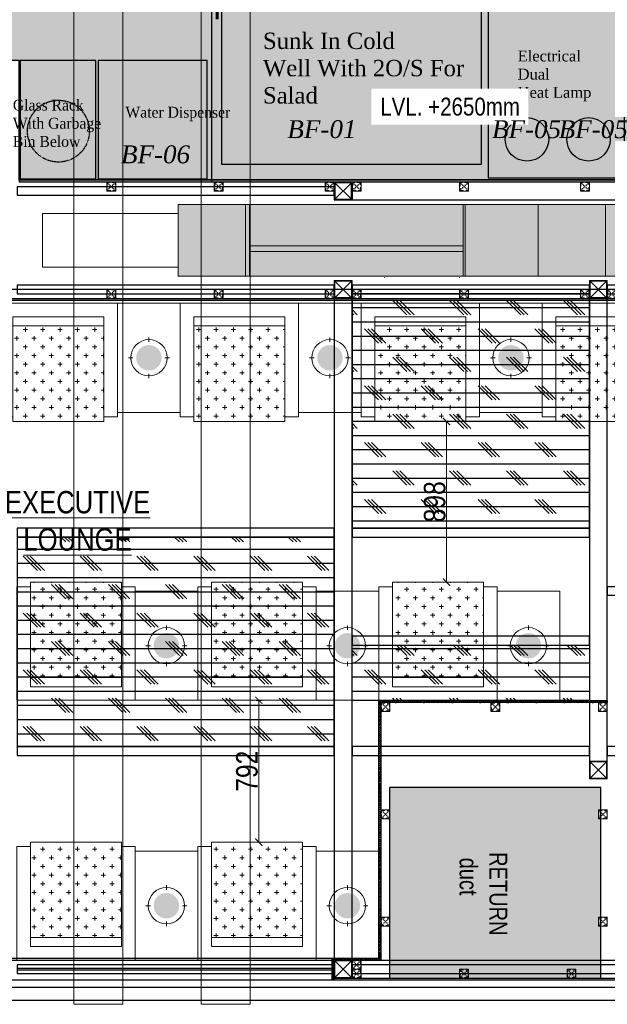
# Model space of a CAD drawing. Header units: millimetres. Extents: x -106827 to 92813, y -35754 to 7831.
# Tile 134 of 160: x 4988 to 8269, y -28255 to -22752. Entities that reach past the tile are written whole.
import ezdxf
from ezdxf.xclip import XClip

# ---------------------------------------------------------------- set-up
doc = ezdxf.new("R2010")
doc.units = ezdxf.units.MM
doc.header["$XCLIPFRAME"] = 2
doc.header["$PDMODE"] = 35
for name, pattern in [('General Arrangement Plan$0$( Hidden )', [0.375, 0.25, -0.125]), ('General Arrangement Plan$1$.5', [2, 0.5, -0.5, 0.5, -0.5]), ('General Arrangement Plan$1$CORES & SETBACK$0$HIDDEN', [0.375, 0.25, -0.125]), ('General Arrangement Plan$1$DASHED', [0.75, 0.5, -0.25])]:
    doc.linetypes.add(name, pattern=pattern)
for name, color, linetype in [('Elevation hatch', 7, 'Continuous'), ('General Arrangement Plan$1$12-ply', 160, 'Continuous'), ('General Arrangement Plan$1$Equipment', 5, 'Continuous'), ('General Arrangement Plan$1$Equipment Name', 7, 'Continuous'), ('General Arrangement Plan$1$FRR140', 5, 'Continuous'), ('General Arrangement Plan$1$id-partition', 7, 'Continuous'), ('General Arrangement Plan$1$MEI-TEXT', 3, 'Continuous'), ('IFF-35 HEAVY', 100, 'Continuous'), ('M-HVAC-INSULATION', 7, 'Continuous')]:
    doc.layers.add(name, color=color, linetype=linetype)
for name, color, linetype, lineweight in [('General Arrangement Plan$0$DIM', 7, 'Continuous', 13), ('General Arrangement Plan$0$TEXT', 7, 'Continuous', 5), ('General Arrangement Plan$1$BEAM', 113, 'Continuous', 9), ('General Arrangement Plan$1$CT-FURNITURE', 3, 'Continuous', 5), ('General Arrangement Plan$1$FURN', 252, 'Continuous', 5), ('General Arrangement Plan$1$MEI- EXISTING WALLS', 1, 'Continuous', 15), ('General Arrangement Plan$1$TXT', 6, 'Continuous', 20), ('General Arrangement Plan$1$Wall Hatch', 8, 'Continuous', 0), ('TEXT', 7, 'Continuous', 5)]:
    doc.layers.add(name, color=color, linetype=linetype, lineweight=lineweight)
doc.layers.add('General Arrangement Plan$1$MH- (Structural Elements)Strc-4', color=7, linetype='Continuous', lineweight=0, true_color=0xb85b00)
doc.layers.add('General Arrangement Plan$1$MS', color=7, linetype='Continuous', lineweight=0, true_color=0x3c5977)
doc.styles.add('General Arrangement Plan$1$Standard', font='ARIALN.TTF')
doc.styles.add('General Arrangement Plan$1$style12', font='BOOKOSI.TTF')
doc.styles.add('General Arrangement Plan$1$TMH-TEXT', font='simplex.shx', dxfattribs={"width": 0.8})
doc.styles.get("Standard").update_dxf_attribs({"font": 'ARIALN.TTF'})
doc.dimstyles.new('General Arrangement Plan$1$TFS-Dim', dxfattribs={"dimtxt": 120, "dimasz": 40, "dimexe": 25, "dimexo": 25, "dimgap": 4.5, "dimtad": 1, "dimdec": 0, "dimzin": 0, "dimdsep": 46, "dimtxsty": 'General Arrangement Plan$1$Standard', "dimblk": 'General Arrangement Plan$1$_ArchTick', "dimcen": 0.09, "dimdle": 2, "dimclrd": 256, "dimclre": 8, "dimadec": 0, "dimazin": 0, "dimtfac": 1, "dimtdec": 0, "dimtofl": 0, "dimtmove": 1, "dimatfit": 3, "dimfxl": 1, "dimtolj": 1, "dimtzin": 0, "dimlwd": -1, "dimlwe": -1, "dimarcsym": 0})
pattern_1 = [(0, (-27179.21, -19598.95), (0, 79.375), []), (135, (-27139.52, -19638.64), (-158.75, -158.75), [112.2532, -112.2532]), (135, (-27119.68, -19638.64), (-158.75, -158.75), [112.2532, -112.2532]), (135, (-27099.83, -19638.64), (-158.75, -158.75), [112.2532, -112.2532])]

# ---------------------------------------------------------------- blocks, each defined once
blk = doc.blocks.new('General Arrangement Plan$1$JHGFG')
h = blk.add_hatch()
h.set_pattern_fill('CROSS', color=9, scale=7.5, angle=270)
h.paths.add_polyline_path([(-2281577.9, -209054.5), (-2282102.9, -209054.5), (-2282102.9, -209554.5), (-2281577.9, -209554.5)])
at = {"color": 0, "linetype": 'ByBlock', "lineweight": -2}
for points in [[(-2282152.9, -209054.5), (-2281602.9, -209054.5), (-2281602.9, -208979.5), (-2282227.9, -208979.5), (-2282227.9, -209629.5), (-2281602.9, -209629.5), (-2281602.9, -209554.5), (-2282152.9, -209554.5)], [(-2282102.9, -209054.5), (-2282152.9, -209054.5), (-2282152.9, -209554.5), (-2282102.9, -209554.5)], [(-2281577.9, -209054.5), (-2282102.9, -209054.5), (-2282102.9, -209554.5), (-2281577.9, -209554.5)]]:
    blk.add_lwpolyline(points, close=True, dxfattribs=at)
blk = doc.blocks.new('General Arrangement Plan$1$A$Caff05cb0')
h = blk.add_hatch(color=52)
h.set_gradient(color1=(228, 209, 7), one_color=1, tint=1, name='SPHERICAL')
edge = h.paths.add_edge_path()
edge.add_arc((0, 0), 70.1, 0, 360, ccw=False)
at = {"color": 250}
for points in [[(0, 87.5), (0, 112.5)], [(-87.5, 0), (-112.5, 0)], [(87.5, 0), (112.5, 0)], [(0, -87.5), (0, -112.5)]]:
    blk.add_lwpolyline(points, dxfattribs=at)
blk.add_circle((0, 0), 100, dxfattribs=at)
blk = doc.blocks.new('General Arrangement Plan$1$_ArchTick')
at = {"color": 0, "linetype": 'ByBlock', "const_width": 0.15}
blk.add_lwpolyline([(-0.5, -0.5), (0.5, 0.5)], dxfattribs=at)
blk = doc.blocks.new('*D255')
at = {"layer": 'Defpoints', "color": 0}
for p in [(11370, 4135.1, -0.1), (11415.5, 4135.1), (11549.5, 3236.7, -0.1)]:
    blk.add_point(p, dxfattribs=at)
at = {"layer": 'General Arrangement Plan$0$DIM', "color": 8, "linetype": 'General Arrangement Plan$0$( Hidden )'}
for p, q in [((11395, 4135.1), (11440.5, 4135.1)), ((11524.5, 3236.7), (11390.5, 3236.7))]:
    blk.add_line(p, q, dxfattribs=at)
at = {"layer": 'General Arrangement Plan$0$DIM', "color": 8}
blk.add_line((11415.5, 3234.7), (11415.5, 4137.1), dxfattribs=at)
at = {"layer": 'General Arrangement Plan$0$DIM', "color": 8, "xscale": 40, "yscale": 40, "zscale": 40}
for p, rotation in [((11415.5, 4135.1), 90), ((11415.5, 3236.7), 270)]:
    blk.add_blockref('General Arrangement Plan$1$_ArchTick', p, dxfattribs=dict(at, rotation=rotation))
at = {"layer": 'General Arrangement Plan$0$DIM', "color": 0, "insert": (11349.8, 3685.9), "char_height": 120, "attachment_point": 5, "rotation": 90, "style": 'General Arrangement Plan$1$Standard'}
blk.add_mtext('\\A1;898', dxfattribs=at)
blk = doc.blocks.new('*D256')
at = {"layer": 'Defpoints', "color": 0}
for p in [(10307, 2576.3, -0.1), (10367.4, 2576.3), (10307, 1784.3, -0.1)]:
    blk.add_point(p, dxfattribs=at)
at = {"layer": 'General Arrangement Plan$0$DIM', "color": 8, "linetype": 'General Arrangement Plan$0$( Hidden )'}
for p, q in [((10332, 2576.3), (10392.4, 2576.3)), ((10332, 1784.3), (10392.4, 1784.3))]:
    blk.add_line(p, q, dxfattribs=at)
at = {"layer": 'General Arrangement Plan$0$DIM', "color": 8}
blk.add_line((10367.4, 1782.3), (10367.4, 2578.3), dxfattribs=at)
at = {"layer": 'General Arrangement Plan$0$DIM', "color": 8, "xscale": 40, "yscale": 40, "zscale": 40}
for p, rotation in [((10367.4, 2576.3), 90), ((10367.4, 1784.3), 270)]:
    blk.add_blockref('General Arrangement Plan$1$_ArchTick', p, dxfattribs=dict(at, rotation=rotation))
at = {"layer": 'General Arrangement Plan$0$DIM', "color": 0, "insert": (10301.6, 2180.3), "char_height": 120, "attachment_point": 5, "rotation": 90, "style": 'General Arrangement Plan$1$Standard'}
blk.add_mtext('\\A1;792', dxfattribs=at)
blk = doc.blocks.new('General Arrangement Plan$1$A$C0642dd72')
at = {"layer": 'General Arrangement Plan$1$MS', "ltscale": 10}
for p, q in [((10587.9, 4348.8), (10687.9, 4448.8)), ((10687.9, 4348.8), (10587.9, 4448.8)), ((10587.9, 3798.8), (10687.9, 3898.8)), ((10687.9, 3798.8), (10587.9, 3898.8)), ((12012.7, 3798.8), (12112.7, 3898.8)), ((12112.7, 3798.8), (12012.7, 3898.8)), ((12012.7, 1113.3), (12112.7, 1213.3)), ((12112.7, 1113.3), (12012.7, 1213.3)), ((10587.7, 0.1), (10687.7, 100.1)), ((10687.7, 0.1), (10587.7, 100.1))]:
    blk.add_line(p, q, dxfattribs=at)
for points in [[(10587.9, 4348.8), (10687.9, 4348.8), (10687.9, 4448.8), (10587.9, 4448.8)], [(10591.9, 4352.8), (10683.9, 4352.8), (10683.9, 4444.8), (10591.9, 4444.8)], [(10587.9, 3798.8), (10687.9, 3798.8), (10687.9, 3898.8), (10587.9, 3898.8)], [(10591.9, 3802.8), (10683.9, 3802.8), (10683.9, 3894.8), (10591.9, 3894.8)], [(12012.7, 3798.8), (12112.7, 3798.8), (12112.7, 3898.8), (12012.7, 3898.8)], [(12016.7, 3802.8), (12108.7, 3802.8), (12108.7, 3894.8), (12016.7, 3894.8)], [(12012.7, 1113.3), (12112.7, 1113.3), (12112.7, 1213.3), (12012.7, 1213.3)], [(12016.7, 1117.3), (12108.7, 1117.3), (12108.7, 1209.3), (12016.7, 1209.3)], [(10587.8, 0.1), (10687.8, 0.1), (10687.8, 100.1), (10587.8, 100.1)], [(10591.8, 4.1), (10683.8, 4.1), (10683.8, 96.1), (10591.8, 96.1)]]:
    blk.add_lwpolyline(points, close=True, dxfattribs=at)
blk = doc.blocks.new('*U249')
at = {"layer": 'General Arrangement Plan$1$12-ply', "true_color": 0x939598}
h = blk.add_hatch(dxfattribs=at)
h.set_pattern_fill('ANSI35', color=252, scale=2.5, angle=180)
h.set_pattern_definition([(225, (0, 10536.356), (11.22532015, -11.22532015), []), (225, (-11.225, 10536.356), (11.22532015, -11.22532015), [19.84375, -3.96875, 0, -3.96875])])
h.paths.add_polyline_path([(2694431.8, -796844.2), (2694419.8, -796844.2), (2694419.8, -800835.4), (2694431.8, -800835.4)])
at = {"layer": 'General Arrangement Plan$1$12-ply'}
blk.add_lwpolyline([(2694419.8, -796844.2), (2694431.8, -796844.2), (2694431.8, -800835.4), (2694419.8, -800835.4)], close=True, dxfattribs=at)
blk = doc.blocks.new('*U251')
at = {"layer": 'General Arrangement Plan$1$12-ply', "true_color": 0x939598}
h = blk.add_hatch(dxfattribs=at)
h.set_pattern_fill('ANSI35', color=252, scale=2.5, angle=180)
h.set_pattern_definition([(225, (0, 6669.072), (11.22532015, -11.22532015), []), (225, (-11.225, 6669.072), (11.22532015, -11.22532015), [19.84375, -3.96875, 0, -3.96875])])
h.paths.add_polyline_path([(2694431.8, -800711.5), (2694419.8, -800711.5), (2694419.8, -800835.4), (2694431.8, -800835.4)])
at = {"layer": 'General Arrangement Plan$1$12-ply'}
blk.add_lwpolyline([(2694419.8, -800711.5), (2694431.8, -800711.5), (2694431.8, -800835.4), (2694419.8, -800835.4)], close=True, dxfattribs=at)
blk = doc.blocks.new('General Arrangement Plan$1$A$C25013FFA')
at = {"layer": 'General Arrangement Plan$1$MS', "linetype": 'General Arrangement Plan$1$CORES & SETBACK$0$HIDDEN', "ltscale": 25}
for p, q in [((-9, 60), (35, 16)), ((35, 60), (-9, 16))]:
    blk.add_line(p, q, dxfattribs=at)
at = {"layer": 'General Arrangement Plan$1$MS', "ltscale": 25}
blk.add_lwpolyline([(-12, 13), (38, 13), (38, 63), (-12, 63)], close=True, dxfattribs=at)
blk.add_lwpolyline([(-12, 13), (38, 13), (38, 63), (-12, 63)], close=True, dxfattribs=at)
at = {"layer": 'General Arrangement Plan$1$MS', "linetype": 'General Arrangement Plan$1$.5', "ltscale": 25}
blk.add_lwpolyline([(-9, 16), (35, 16), (35, 60), (-9, 60)], close=True, dxfattribs=at)
blk = doc.blocks.new('*U216')
at = {"layer": 'General Arrangement Plan$1$12-ply', "true_color": 0x939598}
h = blk.add_hatch(dxfattribs=at)
h.set_pattern_fill('ANSI35', color=252, scale=2.5, angle=180)
h.set_pattern_definition([(225, (0, 7997.55), (11.22532015, -11.22532015), []), (225, (-11.225, 7997.55), (11.22532015, -11.22532015), [19.84375, -3.96875, 0, -3.96875])])
h.paths.add_polyline_path([(2694431.8, -799383), (2694419.8, -799383), (2694419.8, -800835.4), (2694431.8, -800835.4)])
at = {"layer": 'General Arrangement Plan$1$12-ply'}
blk.add_lwpolyline([(2694419.8, -799383), (2694431.8, -799383), (2694431.8, -800835.4), (2694419.8, -800835.4)], close=True, dxfattribs=at)
blk = doc.blocks.new('*U215')
at = {"layer": 'General Arrangement Plan$1$12-ply', "true_color": 0x939598}
h = blk.add_hatch(dxfattribs=at)
h.set_pattern_fill('ANSI35', color=252, scale=2.5, angle=180)
h.set_pattern_definition([(225, (0, 7809.025), (11.22532015, -11.22532015), []), (225, (-11.225, 7809.025), (11.22532015, -11.22532015), [19.84375, -3.96875, 0, -3.96875])])
h.paths.add_polyline_path([(2694431.8, -799571.5), (2694419.8, -799571.5), (2694419.8, -800835.4), (2694431.8, -800835.4)])
at = {"layer": 'General Arrangement Plan$1$12-ply'}
blk.add_lwpolyline([(2694419.8, -799571.5), (2694431.8, -799571.5), (2694431.8, -800835.4), (2694419.8, -800835.4)], close=True, dxfattribs=at)
blk = doc.blocks.new('*U217')
at = {"layer": 'General Arrangement Plan$1$12-ply', "true_color": 0x939598}
h = blk.add_hatch(dxfattribs=at)
h.set_pattern_fill('ANSI35', color=252, scale=2.5, angle=180)
h.set_pattern_definition([(225, (0, 4142.89), (11.22532015, -11.22532015), []), (225, (-11.225, 4142.89), (11.22532015, -11.22532015), [19.84375, -3.96875, 0, -3.96875])])
h.paths.add_polyline_path([(2694431.8, -799586.5), (2694419.8, -799586.5), (2694419.8, -804486.5), (2694431.8, -804486.5)])
at = {"layer": 'General Arrangement Plan$1$12-ply'}
blk.add_lwpolyline([(2694419.8, -799586.5), (2694431.8, -799586.5), (2694431.8, -804486.5), (2694419.8, -804486.5)], close=True, dxfattribs=at)
blk = doc.blocks.new('*U220')
at = {"layer": 'General Arrangement Plan$1$12-ply', "true_color": 0x939598}
h = blk.add_hatch(dxfattribs=at)
h.set_pattern_fill('ANSI35', color=252, scale=2.5, angle=180)
h.set_pattern_definition([(225, (0, 2900.606), (11.22532015, -11.22532015), []), (225, (-11.225, 2900.606), (11.22532015, -11.22532015), [19.84375, -3.96875, 0, -3.96875])])
h.paths.add_polyline_path([(2694431.8, -800940.8), (2694419.8, -800940.8), (2694419.8, -804374.5), (2694431.8, -804374.5)])
at = {"layer": 'General Arrangement Plan$1$12-ply'}
blk.add_lwpolyline([(2694419.8, -800940.8), (2694431.8, -800940.8), (2694431.8, -804374.5), (2694419.8, -804374.5)], close=True, dxfattribs=at)
blk = doc.blocks.new('*U283')
at = {"layer": 'General Arrangement Plan$1$12-ply', "true_color": 0x939598}
h = blk.add_hatch(dxfattribs=at)
h.set_pattern_fill('ANSI35', color=252, scale=2.5, angle=180)
h.set_pattern_definition([(225, (0, 6794.33), (11.22532015, -11.22532015), []), (225, (-11.225, 6794.33), (11.22532015, -11.22532015), [19.84375, -3.96875, 0, -3.96875])])
h.paths.add_polyline_path([(2694431.8, -800586.2), (2694419.8, -800586.2), (2694419.8, -800835.4), (2694431.8, -800835.4)])
at = {"layer": 'General Arrangement Plan$1$12-ply'}
blk.add_lwpolyline([(2694419.8, -800586.2), (2694431.8, -800586.2), (2694431.8, -800835.4), (2694419.8, -800835.4)], close=True, dxfattribs=at)
blk = doc.blocks.new('A$C03659140')
at = {"ltscale": 10}
for p, q in [((10587.9, 4348.8), (10687.9, 4448.8)), ((10687.9, 4348.8), (10587.9, 4448.8))]:
    blk.add_line(p, q, dxfattribs=at)
at = {"color": 6, "ltscale": 10}
for points in [[(8817.4, 4374.9), (10587.9, 4374.8), (10587.9, 4422.8), (8817.4, 4422.9)], [(8817.3, 3824.9), (10587.8, 3824.9), (10587.8, 3872.9), (8817.3, 3872.9)], [(10687.8, 3824.9), (12012.7, 3824.8), (12012.7, 3872.8), (10687.8, 3872.9)], [(12112.7, 3824.8), (14305.3, 3824.7), (14305.3, 3872.7), (12112.7, 3872.8)], [(12112.7, 2139.6), (14305.3, 2139.6), (14305.3, 2187.6), (12112.7, 2187.6)], [(8817.3, 26.2), (10587.8, 26.1), (10587.8, 74.1), (8817.3, 74.2)], [(10687.8, 26.1), (14305.3, 26.1), (14305.3, 74.1), (10687.8, 74.1)]]:
    blk.add_lwpolyline(points, close=True, dxfattribs=at)
at = {"color": 4, "ltscale": 10}
for points in [[(10587.9, 4348.8), (10687.9, 4348.8), (10687.9, 4448.8), (10587.9, 4448.8)], [(10591.9, 4352.8), (10683.9, 4352.8), (10683.9, 4444.8), (10591.9, 4444.8)]]:
    blk.add_lwpolyline(points, close=True, dxfattribs=at)
at = {"color": 3, "ltscale": 10}
for points in [[(10687.9, 4348.8), (12300.7, 4348.8), (12300.7, 4448.8), (10687.9, 4448.8)], [(10687.7, 100.1), (10687.7, 3798.8), (10587.7, 3798.8), (10587.7, 100.1)], [(12112.7, 1213.3), (12112.7, 3798.1), (12012.7, 3798.1), (12012.7, 1213.3)]]:
    blk.add_lwpolyline(points, close=True, dxfattribs=at)
at = {"color": 30, "ltscale": 10}
for points in [[(8817.1, 2465.1), (10587.6, 2465), (10587.6, 2515), (8817.1, 2515.1)], [(10687.6, 2465), (12012.7, 2465), (12012.7, 2515), (10687.6, 2515)], [(10687.6, 1861.7), (12012.7, 1861.6), (12012.7, 1911.6), (10687.6, 1911.7)], [(8817.1, 1244.8), (10587.6, 1244.7), (10587.6, 1294.7), (8817.1, 1294.8)], [(10687.6, 1244.7), (12012.7, 1244.6), (12012.7, 1294.6), (10687.6, 1294.7)], [(12112.7, 1244.6), (14304.8, 1244.6), (14304.8, 1294.6), (12112.7, 1294.6)]]:
    blk.add_lwpolyline(points, close=True, dxfattribs=at)
blk = doc.blocks.new('General Arrangement Plan')
at = {"layer": 'General Arrangement Plan$1$Wall Hatch', "true_color": 0x939598}
h = blk.add_hatch(color=252, dxfattribs=at)
h.dxf.hatch_style = 1
h.paths.add_polyline_path([(9916.9, 5346.9), (12932.4, 5346.9), (12932.4, 4946.9), (9916.9, 4946.9)])
h = blk.add_hatch(color=252, dxfattribs=at)
h.dxf.hatch_style = 1
h.paths.add_polyline_path([(11098, 2089.1), (11098, 1023.9), (12277.9, 1023.9), (12277.9, 2089.1)])
at = {"layer": 'General Arrangement Plan$1$BEAM', "linetype": 'General Arrangement Plan$0$( Hidden )', "ltscale": 11}
for points in [[(9607.6, 13882.8), (9607.6, 877.8), (9334.2, 877.8), (9334.2, 13882.8)], [(10318.6, 13772.8), (10318.6, 877.8), (10045.1, 877.8), (10045.1, 13772.8)]]:
    blk.add_lwpolyline(points, close=True, dxfattribs=at)
at = {"layer": 'General Arrangement Plan$1$Equipment', "color": 32, "ltscale": 0.2}
blk.add_line((10104.5, 5472.5), (10104.5, 6522.6), dxfattribs=at)
at = {"layer": 'General Arrangement Plan$1$Equipment'}
for points in [[(10160.1, 5571.5), (10160.1, 6571.3), (11610, 6571.3), (11610, 5571.5)], [(11648.2, 5496.2), (12410.2, 5496.2), (12410.2, 6563), (11648.2, 6563)], [(9469.9, 5490.9), (10079.5, 5490.9), (10079.5, 6151.3), (9469.9, 6151.3)]]:
    blk.add_lwpolyline(points, close=True, dxfattribs=at)
at = {"layer": 'General Arrangement Plan$1$Equipment', "color": 32, "ltscale": 0.2}
blk.add_lwpolyline([(9034.4, 5490.1), (9457.1, 5490.1), (9457.1, 6151.3), (9034.4, 6151.3)], close=True, dxfattribs=at)
at = {"layer": 'General Arrangement Plan$1$Equipment', "linetype": 'General Arrangement Plan$1$DASHED', "ltscale": 0.1}
blk.add_circle((9248.4, 5757.2), 172.7, dxfattribs=at)
at = {"layer": 'General Arrangement Plan$1$Equipment'}
for centre in [(11864.9, 5711.4), (12209.1, 5711.4)]:
    blk.add_circle(centre, 121.2, dxfattribs=at)
at = {"layer": 'General Arrangement Plan$1$FRR140', "color": 4}
blk.add_lwpolyline([(11098, 2089.1), (11098, 1023.9), (12277.9, 1023.9), (12277.9, 2089.1)], close=True, dxfattribs=at)
at = {"layer": 'General Arrangement Plan$1$FURN'}
for points in [[(9578.6, 4185.9), (9929, 4185.9), (9929, 4795.5), (9578.6, 4795.5)], [(10687.2, 3186.1), (11037.6, 3186.1), (11037.6, 2576.5), (10687.2, 2576.5)], [(10687.2, 1733.5), (11037.6, 1733.5), (11037.6, 1123.9), (10687.2, 1123.9)]]:
    blk.add_lwpolyline(points, close=True, dxfattribs=at)
for points, elevation in [([(10589.4, 4185.9), (10939.8, 4185.9), (10939.8, 4795.5), (10589.4, 4795.5)], 0.1), ([(11600.2, 4185.9), (11950.6, 4185.9), (11950.6, 4795.5), (11600.2, 4795.5)], 0.1), ([(9676.4, 3186.1), (10026.8, 3186.1), (10026.8, 2576.5), (9676.4, 2576.5)], 0), ([(11698, 3186.1), (12048.4, 3186.1), (12048.4, 2576.5), (11698, 2576.5)], 0), ([(9676.4, 1733.5), (10026.8, 1733.5), (10026.8, 1123.9), (9676.4, 1123.9)], 0)]:
    blk.add_lwpolyline(points, close=True, dxfattribs=dict(at, elevation=elevation))
at = {"layer": 'General Arrangement Plan$1$id-partition'}
for points in [[(6168.8, 1136.4), (10776.5, 1136.2), (10776.5, 1011.9), (6168.8, 1012.1)], [(6243.8, 973.4), (14791.6, 973.4), (14791.6, 898.4), (6243.8, 898.4)]]:
    blk.add_lwpolyline(points, close=True, dxfattribs=at)
at = {"layer": 'General Arrangement Plan$1$id-partition', "color": 4}
blk.add_lwpolyline([(9018, 1069.8), (10788.5, 1069.7), (10788.5, 1078.1), (9018, 1078.2)], close=True, dxfattribs=at)
at = {"layer": 'General Arrangement Plan$1$MEI- EXISTING WALLS'}
for p, q in [((11069.1, 4940.9), (11069.1, 4939.7)), ((11487.4, 4937.4), (11487.4, 4938.6))]:
    blk.add_line(p, q, dxfattribs=at)
at = {"layer": 'General Arrangement Plan$1$MEI- EXISTING WALLS', "color": 18, "true_color": 0x000000}
blk.add_lwpolyline([(9916.9, 5296.9), (9916.9, 4996.9), (9160, 4996.9), (9160, 5296.9)], close=True, dxfattribs=at)
at = {"layer": 'General Arrangement Plan$1$MH- (Structural Elements)Strc-4', "lineweight": 5}
blk.add_lwpolyline([(10293.8, 5346.9), (9916.9, 5346.9), (9916.9, 4946.9), (10293.8, 4946.9)], dxfattribs=at)
at = {"layer": 'General Arrangement Plan$1$MH- (Structural Elements)Strc-4', "lineweight": 9}
for points in [[(10314.8, 5346.9), (10293.8, 5346.9), (10293.8, 4946.9), (10314.8, 4946.9)], [(11508.4, 5346.9), (11508.4, 4946.9), (11518.9, 4946.9), (11518.9, 5346.9)]]:
    blk.add_lwpolyline(points, close=True, dxfattribs=at)
for points in [[(11508.4, 5346.9), (10314.8, 5346.9)], [(11518.9, 4946.9), (12932.4, 4946.9), (12932.4, 5346.9), (11518.9, 5346.9)], [(11927.3, 4946.9), (11927.3, 5346.9)], [(11508.4, 5116.5), (10314.8, 5116.5)], [(11508.4, 5085.1), (10314.8, 5085.1)], [(10314.8, 4946.9), (11508.4, 4946.9)]]:
    blk.add_lwpolyline(points, dxfattribs=at)
at = {"layer": 'General Arrangement Plan$1$MH- (Structural Elements)Strc-4', "lineweight": 0}
blk.add_lwpolyline([(12304.2, 4946.9), (12304.2, 5346.9)], dxfattribs=at)
at = {"layer": 'General Arrangement Plan$1$Wall Hatch'}
blk.add_lwpolyline([(9916.9, 5346.9), (12932.4, 5346.9), (12932.4, 4946.9), (9916.9, 4946.9)], close=True, dxfattribs=at)
at = {"layer": 'General Arrangement Plan$1$12-ply', "rotation": 270}
for name, p in [('*U220', (813404.7, 2699904.5)), ('*U217', (813404.7, 2699242.5, -0.1)), ('*U215', (811884.9, 2696996.2, -0.1)), ('*U283', (811623.8, 2695555.6)), ('*U249', (811623.8, 2695443.7))]:
    blk.add_blockref(name, p, dxfattribs=at)
at = {"layer": 'General Arrangement Plan$1$12-ply'}
for name, p in [('*U216', (-2683382.3, 801959.3)), ('*U251', (-2683643.4, 801847.3))]:
    blk.add_blockref(name, p, dxfattribs=at)
at = {"layer": 'General Arrangement Plan$1$CT-FURNITURE', "yscale": 1.01600203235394, "rotation": 90}
for p, xscale, zscale in [((9753.8, 4490.7), -1.01600203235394, 1.016002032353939), ((10764.6, 4490.7, 0.1), -1.01600203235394, 1.016002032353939), ((11775.4, 4490.7, 0.1), -1.01600203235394, 1.016002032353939), ((9851.6, 2881.3, 0), 1.01600203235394, 1.01600203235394), ((10862.4, 2881.3), 1.01600203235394, 1.01600203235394), ((11873.2, 2881.3, 0), 1.01600203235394, 1.01600203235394), ((9851.6, 1428.7, 0), 1.01600203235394, 1.01600203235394), ((10862.4, 1428.7), 1.01600203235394, 1.01600203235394)]:
    blk.add_blockref('General Arrangement Plan$1$A$Caff05cb0', p, dxfattribs=dict(at, xscale=xscale, zscale=zscale))
at = {"layer": 'General Arrangement Plan$1$FURN', "extrusion": (-3.44359e-07, 2.36993e-18, 1), "xscale": 1.016002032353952, "yscale": 1.016002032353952, "zscale": 1.016002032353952, "rotation": 270}
for p in [(221902.2, -2313952.7, -0.1), (222913, -2313952.7, 0), (223923.8, -2313952.7, 0.1), (224934.6, -2313952.7, 0.1)]:
    blk.add_blockref('General Arrangement Plan$1$JHGFG', p, dxfattribs=at)
at = {"layer": 'General Arrangement Plan$1$FURN', "extrusion": (-3.44359e-07, -2.36998e-18, 1), "xscale": -1.016002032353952, "zscale": 1.016002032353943, "rotation": 270}
for p, yscale in [((222000, 2321324.8, 0), 1.016002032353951), ((223010.8, 2321324.8, 0), 1.016002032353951), ((224021.6, 2321324.8, 0), 1.016002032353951), ((222000, 2319872.2, 0), 1.016002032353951), ((223010.8, 2319872.2, 0), 1.01600203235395)]:
    blk.add_blockref('General Arrangement Plan$1$JHGFG', p, dxfattribs=dict(at, yscale=yscale))
at = {"layer": 'General Arrangement Plan$1$MS', "ltscale": 10}
blk.add_blockref('General Arrangement Plan$1$A$C0642dd72', (200.7, 1023.9), dxfattribs=at)
at = {"layer": 'General Arrangement Plan$1$MS', "ltscale": 25, "xscale": -1, "rotation": 180}
for p in [(9530.2, 5485.7, -0.1), (10130.2, 5485.7, -0.1), (10750.6, 5485.7), (10900.6, 5485.7), (11500.6, 5485.7), (12175.4, 5485.7), (9530.2, 4885.7, -0.1), (10130.2, 4885.7, -0.1), (10750.6, 4885.7), (10900.6, 4885.7), (11500.6, 4885.7), (12175.4, 4885.7), (12325.4, 4885.7)]:
    blk.add_blockref('General Arrangement Plan$1$A$C25013FFA', p, dxfattribs=at)
at = {"layer": 'General Arrangement Plan$1$MS', "ltscale": 25}
for p in [(11061.6, 2501.3, -0.1), (11675.4, 2501.3), (12275.4, 2501.3), (11061.6, 1901.3, -0.1), (12275.4, 1901.3, -0.1), (11061.6, 1301.3, -0.1), (12275.4, 1301.3, -0.1), (10900.5, 1060.8), (10900.5, 1010.9), (11500.5, 1010.9), (12100.5, 1010.9)]:
    blk.add_blockref('General Arrangement Plan$1$A$C25013FFA', p, dxfattribs=at)
at = {"layer": 'General Arrangement Plan$0$TEXT', "color": 1, "char_height": 100, "attachment_point": 7, "style": 'General Arrangement Plan$1$Standard'}
for s, insert in [('{\\fTimes New Roman|b0|i1|c0|p18;BF-01}', (10527, 5716.9)), ('{\\fTimes New Roman|b0|i1|c0|p18;BF-05}', (11669.6, 5716.9)), ('{\\fTimes New Roman|b0|i1|c0|p18;BF-05}', (12042, 5716.9)), ('{\\fTimes New Roman|b0|i1|c0|p18;BF-06}', (9597.7, 5576.1))]:
    blk.add_mtext(s, dxfattribs=dict(at, insert=insert))
at = {"layer": 'General Arrangement Plan$1$BEAM', "insert": (10096.3, 11300.1), "char_height": 147.925, "width": 5195.333, "attachment_point": 7, "rotation": 270, "style": 'General Arrangement Plan$1$TMH-TEXT'}
blk.add_mtext('{\\fArial|b0|i0|c0|p34;\\C5;BOTTOM OF MS SECTION @13\'-11" FROM RAW FLOOR LEVEL}', dxfattribs=at)
at = {"layer": 'General Arrangement Plan$1$Equipment Name', "color": 0, "insert": (10390.4, 6307.8), "char_height": 91.44, "width": 1186.124, "attachment_point": 1, "style": 'General Arrangement Plan$1$style12'}
blk.add_mtext('\\A1;\\pxql;Sunk In Cold \\PWell With 2O/S For Salad', dxfattribs=at)
at = {"layer": 'General Arrangement Plan$1$Equipment Name', "insert": (11812.9, 6207.9), "char_height": 60.96, "width": 1859.766, "attachment_point": 1, "rotation": 359.9919, "style": 'General Arrangement Plan$1$style12'}
blk.add_mtext('Electrical \\PDual \\PHeat Lamp', dxfattribs=at)
at = {"layer": 'General Arrangement Plan$1$Equipment Name', "color": 0, "extrusion": (2.14625e-08, -1.04836e-07, 1), "char_height": 60.96, "width": 622.304, "attachment_point": 9, "text_direction": (1, 0, 0), "style": 'General Arrangement Plan$1$style12'}
for s, insert in [('\\pxql;{\\W0.95;Glass Rack\\PWith Garbage Bin Below}', (9616.4, 5668.3)), ('\\pxql;{\\W0.95;Water Dispenser}', (10245, 5812.7))]:
    blk.add_mtext(s, dxfattribs=dict(at, insert=insert))
at = {"layer": 'General Arrangement Plan$1$MEI-TEXT', "color": 4, "insert": (11487.2, 1728), "char_height": 100, "width": 1703.245, "attachment_point": 7, "rotation": 270, "style": 'General Arrangement Plan$1$TMH-TEXT'}
blk.add_mtext('{\\fArial|b0|i0|c0|p34;\\C5;RETURN\\P duct}', dxfattribs=at)
at = {"layer": 'General Arrangement Plan$1$TXT', "insert": (9355.1, 3578.8), "char_height": 125, "width": 2265.161, "attachment_point": 5, "style": 'General Arrangement Plan$1$Standard'}
blk.add_mtext('{\\LEXECUTIVE \\PLOUNGE }', dxfattribs=at)
at = {"layer": 'General Arrangement Plan$0$DIM', "color": 9, "true_color": 0xc7c8ca}
for base, p1, p2, picture, middle in [((11415.5, 4135.1), (11549.5, 3236.7, -0.1), (11370, 4135.1, -0.1), '*D255', (11349.8, 3685.9)), ((10367.4, 2576.3), (10307, 1784.3, -0.1), (10307, 2576.3, -0.1), '*D256', (10301.6, 2180.3))]:
    dim = blk.add_linear_dim(base=base, p1=p1, p2=p2, angle=90, dimstyle='General Arrangement Plan$1$TFS-Dim', override={"dimclrd": 8}, dxfattribs=at)
    dim.commit()
    dim.dimension.update_dxf_attribs({"geometry": picture, "text_midpoint": middle})

msp = doc.modelspace()

# ---------------------------------------------------------------- hatches: boundary and pattern name
at = {"layer": 'M-HVAC-INSULATION'}
h = msp.add_hatch(dxfattribs=at)
h.set_pattern_fill('DOTS', scale=50)
h.set_pattern_definition([(0, (25993.815, -19598.95), (39.6875, 79.375), [0, -79.375])])
h.paths.add_polyline_path([(9129.1, -15516.8), (9129.1, -16740.8), (6741.9, -16740.4), (6741.9, -15516.4)])
h.paths.add_polyline_path([(8580, -20432.4), (8580, -17599.8), (9660, -17599.8), (9660, -20432.4)])
edge = h.paths.add_edge_path()
edge.add_line((1940, -17599.8), (1175.5, -17599.8))
edge.add_line((1175.5, -17599.8), (1175.5, -16399.8))
edge.add_line((1175.5, -16399.8), (2725.5, -16399.8))
edge.add_line((2725.5, -16399.8), (2725.5, -17599.8))
edge.add_line((2725.5, -17599.8), (8569.6, -17599.8))
edge.add_line((8569.6, -17599.8), (8569.6, -23176.2))
edge.add_line((8569.6, -23176.2), (10536.7, -23176.2))
edge.add_line((10536.7, -23176.2), (10536.7, -16395.7))
edge.add_arc((10534.7, -16395.7), 2, 0, 90)
edge.add_line((10534.7, -16393.7), (9196.2, -16393.7))
edge.add_line((9196.2, -16393.7), (9196.2, -15480.7))
edge.add_line((9196.2, -15480.7), (366.4, -15480.7))
edge.add_line((366.4, -15480.7), (365, -17599.8))
edge.add_line((365, -17599.8), (1940, -17599.8))

# ---------------------------------------------------------------- linework, layer by layer
at = {"layer": 'IFF-35 HEAVY', "ltscale": 100}
msp.add_lwpolyline([(8419.6, -17749.2), (8419.6, -23647), (4985.8, -23647), (4985.8, -22980.5), (4861.8, -22980.5), (4861.8, -24321), (3525.1, -24321.7), (3525.1, -22981.1), (3401.1, -22980.5), (3401.1, -24244), (2248.7, -24244), (2248.7, -22980.5), (2124.7, -22980.5), (2124.5, -28233.3), (-2226.2, -28232.6), (-2226.2, -25544.2), (792.8, -25544.2), (792.8, -24351.9), (139.4, -24351.9), (139.4, -23340), (792.8, -23340), (792.8, -23217.3), (-3936, -23216), (-3936.1, -22665.8)], dxfattribs=at)

# ---------------------------------------------------------------- next in the draw order: block references
at = {"color": 7}
ref = msp.add_blockref('General Arrangement Plan', (-4044.3, -29132.4), dxfattribs=at)
XClip(ref).set_block_clipping_path([(48.7190010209, -107.5186207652), (15251.6043912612, 15253.5715002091)])

# ---------------------------------------------------------------- next in the draw order: hatches: boundary and pattern name
at = {"layer": 'Elevation hatch', "true_color": 0x939598}
h = msp.add_hatch(dxfattribs=at)
h.set_pattern_fill('CORK', color=252, scale=25)
h.set_pattern_definition(pattern_1)
h.paths.add_polyline_path([(8169.1, -24283.6), (6844.3, -24283.6), (6844.3, -25593.4), (8169.1, -25593.4)])
h = msp.add_hatch(dxfattribs=at)
h.set_pattern_fill('CORK', color=252, scale=25)
h.set_pattern_definition(pattern_1)
h.paths.add_polyline_path([(6744.1, -25643.3), (4973.6, -25643.3), (4973.6, -26813.3), (6744.1, -26813.3)])
h = msp.add_hatch(dxfattribs=at)
h.set_pattern_fill('CORK', color=252, scale=25)
h.set_pattern_definition(pattern_1)
h.paths.add_polyline_path([(8169.1, -26556), (6844.1, -26556), (6844.1, -26246.7), (8169.1, -26246.7)])
at = {"layer": 'M-HVAC-INSULATION'}
h = msp.add_hatch(dxfattribs=at)
h.set_pattern_fill('DOTS', scale=50)
h.set_pattern_definition([(0, (16461.85, -19598.305), (39.6875, 79.375), [0, -79.375])])
h.paths.add_polyline_path([(1817.1, -26007), (1817.1, -27732.1), (-1881.6, -27732.1), (-1881.6, -26007)], flags=16)
h.paths.add_polyline_path([(1893.7, -25589.5), (1893.7, -25739.5), (1743.7, -25739.5), (1743.7, -25589.5)])
h.paths.add_polyline_path([(1785.4, -24761.6), (1635.4, -24761.6), (1635.4, -24611.6), (1785.4, -24611.6)])
h.paths.add_polyline_path([(1838.7, -24017.6), (1688.7, -24017.6), (1688.7, -23867.6), (1838.7, -23867.6)])
h.paths.add_polyline_path([(-2226.2, -28232.6), (-2226.2, -25544.2), (792.8, -25544.2), (792.8, -24351.9), (139.4, -24351.9), (139.4, -23340), (792.8, -23340), (792.8, -23216.6), (668.8, -23216.6), (668.8, -23216), (-3936, -23216), (-3936, -22665.8), (6000.8, -22665.8), (6000.8, -17749.2), (8419.6, -17749.2), (8419.6, -23647), (4985.8, -23647), (4985.8, -22980.5), (4861.8, -22980.5), (4861.8, -24321), (3525.1, -24321.7), (3525.1, -22981.1), (3401.1, -22980.5), (3401.1, -24244), (2248.7, -24244), (2248.7, -22980.5), (2124.7, -22980.5), (2123.9, -28233.3)])

# ---------------------------------------------------------------- next in the draw order: linework, layer by layer
at = {"color": 7}
for points in [[(2161.7, -28007.8), (10597.3, -28007.8), (10597.3, -24260), (2161.7, -24260)], [(8169.1, -24283.6), (6844.3, -24283.6), (6844.3, -25593.4), (8169.1, -25593.4)], [(6744.1, -25643.3), (4973.6, -25643.3), (4973.6, -26813.3), (6744.1, -26813.3)]]:
    msp.add_lwpolyline(points, close=True, dxfattribs=at)
at = {"color": 7, "elevation": -0.1}
msp.add_lwpolyline([(8169.1, -26556), (6844.1, -26556), (6844.1, -26246.7), (8169.1, -26246.7)], close=True, dxfattribs=at)

# ---------------------------------------------------------------- next in the draw order: block references
at = {"color": 7}
msp.add_blockref('A$C03659140', (-3843.6, -28108.5), dxfattribs=at)

# ---------------------------------------------------------------- next in the draw order: texts
at = {"layer": 'TEXT', "color": 7, "insert": (7001.3, -23188.1), "char_height": 100, "width": 776.281, "attachment_point": 1, "bg_fill": 3, "box_fill_scale": 1.5, "bg_fill_color": 256, "bg_fill_transparency": 0}
msp.add_mtext('LVL. +2650mm', dxfattribs=at)

doc.saveas('drawing.dxf')
